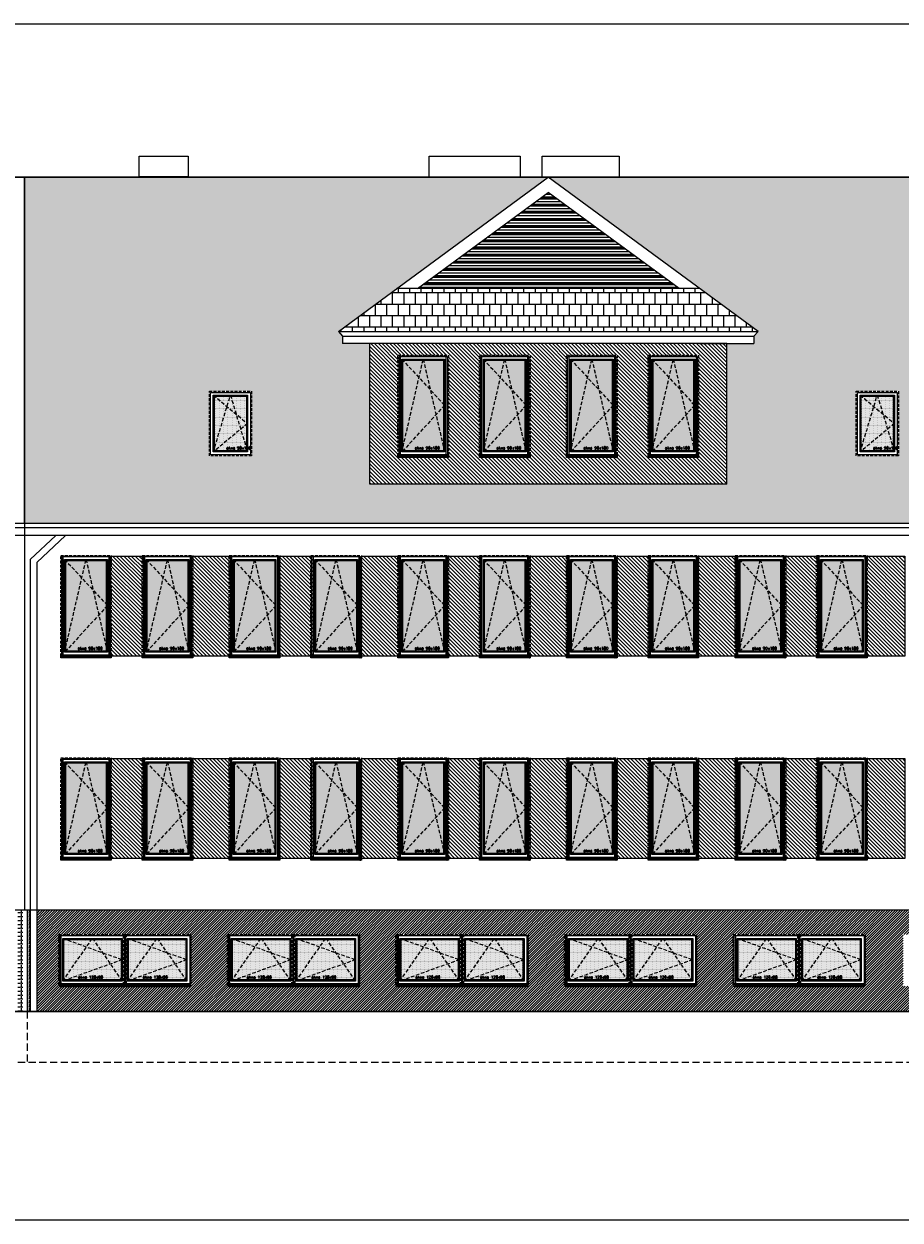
# Model space of a CAD drawing. Header units: millimetres. Extents: x 28291 to 177760, y -399809 to -170937.
# Tile 10 of 256: x 54940 to 56499, y -238865 to -236738. Entities that reach past the tile are written whole.
import ezdxf

# ---------------------------------------------------------------- set-up
doc = ezdxf.new("R2010")
doc.units = ezdxf.units.MM
for name, pattern in [('CACHE', [9.525, 6.35, -3.175]), ('CARKOVANA', [7.5, 5, -2.5]), ('HIDDEN', [9.525, 6.35, -3.175])]:
    doc.linetypes.add(name, pattern=pattern)
doc.layers.get('0').update_dxf_attribs({"lineweight": 0})
for name, color, linetype, lineweight in [('! opisy okien elewacja', 7, 'Continuous', 0), ('!! 0_ Istn-sciany', 3, 'Continuous', 30), ('!! 0_ WIDOK ELEWACJA', 4, 'Continuous', 0), ('!! 0_Istn-cienka', 4, 'Continuous', 9), ('!! 0_Istn-drzwi', 1, 'Continuous', 13), ('!! 1_Hatch dach', 252, 'Continuous', 5), ('!! 2_NOWE OKNA WIDOk - remont', 140, 'Continuous', 5), ('!! 2_posadzki winyle 2', 43, 'Continuous', 9), ('!! 2_TYNK OBRYS', 252, 'Continuous', 13)]:
    doc.layers.add(name, color=color, linetype=linetype, lineweight=lineweight)
for name, color, linetype, lineweight, true_color in [('!! 0_ Istn-okna - wymienione', 9, 'Continuous', 13, 0x808080), ('!! 1_ELEWACJA KOLOR', 7, 'Continuous', 13, 0x6888bb), ('!! 2_ELEWACJA COKÓŁ', 9, 'Continuous', 13, 0x808080)]:
    doc.layers.add(name, color=color, linetype=linetype, lineweight=lineweight, true_color=true_color)
doc.styles.add('TXT', font='simplex.shx')

# ---------------------------------------------------------------- blocks, each defined once
blk = doc.blocks.new('okno 90x180')
at = {"layer": '!! 1_Hatch dach', "true_color": 0x575757}
h = blk.add_hatch(dxfattribs=at)
h.set_pattern_fill('DOTS', color=251)
h.set_pattern_definition([(0, (-9632.3096, -11392.1331), (0.79375, 1.5875), [0, -1.5875])])
h.paths.add_polyline_path([(9, -10), (81, -10), (81, -171), (9, -171)])
at = {"layer": '!! 2_posadzki winyle 2'}
h = blk.add_hatch(dxfattribs=at)
h.set_pattern_fill('ANSI31', color=252, scale=0.2)
h.paths.add_polyline_path([(0, -178), (90, -178), (90, -183), (0, -183)])
at = {"layer": '!! 0_ Istn-okna - wymienione', "linetype": 'CARKOVANA', "lineweight": 5}
blk.add_lwpolyline([(0, -1), (90, -1), (90, -180), (0, -180)], close=True, dxfattribs=at)
at = {"layer": '!! 0_ Istn-okna - wymienione'}
for points in [[(2, -3), (88, -3), (88, -178), (2, -178)], [(7, -8), (83, -8), (83, -173), (7, -173)], [(9, -10), (81, -10), (81, -171), (9, -171)], [(0, -178), (90, -178), (90, -183), (0, -183)]]:
    blk.add_lwpolyline(points, close=True, dxfattribs=at)
at = {"layer": '!! 1_Hatch dach', "color": 251, "linetype": 'CACHE', "true_color": 0x575757}
for points in [[(7, -173), (45, -8), (83, -173)], [(7, -8), (83, -90), (7, -173)]]:
    blk.add_lwpolyline(points, dxfattribs=at)
at = {"insert": (30.1, -163.6), "char_height": 5, "attachment_point": 1, "style": 'TXT'}
blk.add_mtext_dynamic_manual_height_columns('okno 90x180', width=52.63, gutter_width=75, heights=[0], dxfattribs=at)
blk = doc.blocks.new('okno 115x115')
at = {"layer": '!! 1_Hatch dach', "true_color": 0x575757}
h = blk.add_hatch(dxfattribs=at)
h.set_pattern_fill('DOTS', color=251, angle=360)
h.set_pattern_definition([(360, (-21873.4686, 1906.5186), (0.79375, 1.5875), [0, -1.5875])])
h.paths.add_polyline_path([(-12259.7, 13266.7), (-12157.7, 13266.7), (-12157.7, 13194.7), (-12259.7, 13194.7)])
h = blk.add_hatch(dxfattribs=at)
h.set_pattern_fill('ANSI31', color=251, scale=0.2, angle=360)
h.paths.add_polyline_path([(-12264.2, 13187.7), (-12153.2, 13187.7), (-12153.2, 13182.7), (-12264.2, 13182.7)])
at = {"layer": '!! 0_ Istn-okna - wymienione', "linetype": 'CARKOVANA', "lineweight": 5}
blk.add_lwpolyline([(-12268.7, 13275.7), (-12148.7, 13275.7), (-12148.7, 13185.7), (-12268.7, 13185.7)], close=True, dxfattribs=at)
at = {"layer": '!! 0_ Istn-okna - wymienione'}
for points in [[(-12266.7, 13273.7), (-12150.7, 13273.7), (-12150.7, 13187.7), (-12266.7, 13187.7)], [(-12261.7, 13268.7), (-12155.7, 13268.7), (-12155.7, 13192.7), (-12261.7, 13192.7)], [(-12259.7, 13266.7), (-12157.7, 13266.7), (-12157.7, 13194.7), (-12259.7, 13194.7)], [(-12266.7, 13187.7), (-12150.7, 13187.7), (-12150.7, 13182.7), (-12266.7, 13182.7)]]:
    blk.add_lwpolyline(points, close=True, dxfattribs=at)
at = {"layer": '!! 1_Hatch dach', "color": 251, "linetype": 'CACHE', "true_color": 0x575757}
for points in [[(-12261.7, 13192.7), (-12208.7, 13268.7), (-12155.7, 13192.7)], [(-12261.7, 13268.7), (-12155.7, 13230.7), (-12261.7, 13192.7)]]:
    blk.add_lwpolyline(points, dxfattribs=at)
at = {"insert": (-12234.1, 13202.1), "char_height": 5, "attachment_point": 1, "style": 'TXT'}
blk.add_mtext_dynamic_manual_height_columns('okno 120x90', width=52.63, gutter_width=75, heights=[0], dxfattribs=at)
blk = doc.blocks.new('OKNO POŁACIOWE')
at = {"layer": '!! 1_Hatch dach', "true_color": 0x575757}
h = blk.add_hatch(dxfattribs=at)
h.set_pattern_fill('DOTS', color=251)
h.set_pattern_definition([(0, (62967.6391, -229507.4222), (0.79375, 1.5875), [0, -1.5875])])
h.paths.add_polyline_path([(72608.9, -218174.3), (72665.9, -218174.3), (72665.9, -218271.3), (72608.9, -218271.3)])
at = {"layer": '!! 0_ Istn-okna - wymienione', "linetype": 'CARKOVANA', "lineweight": 5}
blk.add_lwpolyline([(72599.9, -218165.3), (72674.9, -218165.3), (72674.9, -218280.3), (72599.9, -218280.3)], close=True, dxfattribs=at)
at = {"layer": '!! 0_ Istn-okna - wymienione'}
for points in [[(72601.9, -218167.3), (72672.9, -218167.3), (72672.9, -218278.3), (72601.9, -218278.3)], [(72606.9, -218172.3), (72667.9, -218172.3), (72667.9, -218273.3), (72606.9, -218273.3)], [(72608.9, -218174.3), (72665.9, -218174.3), (72665.9, -218271.3), (72608.9, -218271.3)]]:
    blk.add_lwpolyline(points, close=True, dxfattribs=at)
at = {"layer": '!! 1_Hatch dach', "color": 251, "linetype": 'CACHE', "true_color": 0x575757}
for points in [[(72606.9, -218273.3), (72637.4, -218172.3), (72667.9, -218273.3)], [(72606.9, -218172.3), (72667.9, -218222.8), (72606.9, -218273.3)]]:
    blk.add_lwpolyline(points, dxfattribs=at)
at = {"insert": (72630, -218263.9), "char_height": 5, "attachment_point": 1, "style": 'TXT'}
blk.add_mtext_dynamic_manual_height_columns('okno 90x180', width=52.63, gutter_width=75, heights=[0], dxfattribs=at)

msp = doc.modelspace()

# ---------------------------------------------------------------- hatches: boundary and pattern name
at = {"layer": '!! 1_ELEWACJA KOLOR', "true_color": 0xa78758}
h = msp.add_hatch(dxfattribs=at)
h.set_pattern_fill('ANSI31', color=45, scale=1.5, angle=-90)
h.paths.add_polyline_path([(56190.56903, -237306.48603), (56142.06903, -237306.48603), (55555.56903, -237306.48603), (55555.56903, -237556.44129), (56190.56903, -237556.44129)])
h.paths.add_polyline_path([(55905.56903, -237509.06821), (55905.56903, -237504.06821), (55905.56903, -237326.06821), (55995.56903, -237326.06821), (55995.56903, -237506.06821), (55995.56903, -237509.06821)], flags=16)
h.paths.add_polyline_path([(55907.56903, -237504.06821), (55907.56903, -237328.06821), (55993.56903, -237328.06821), (55993.56903, -237504.06821), (55991.06903, -237504.06821), (55991.06903, -237508.06821), (55910.06903, -237508.06821), (55910.06903, -237504.06821)], flags=0)
h.paths.add_polyline_path([(55840.56903, -237509.06821), (55750.56903, -237509.06821), (55750.56903, -237504.06821), (55750.56903, -237326.06821), (55840.56903, -237326.06821), (55840.56903, -237506.06821)], flags=16)
h.paths.add_polyline_path([(55838.56903, -237504.06821), (55836.06903, -237504.06821), (55836.06903, -237508.06821), (55755.06903, -237508.06821), (55755.06903, -237504.06821), (55752.56903, -237504.06821), (55752.56903, -237328.06821), (55838.56903, -237328.06821)], flags=0)
h.paths.add_polyline_path([(55912.56903, -237499.06821), (55912.56903, -237333.06821), (55988.56903, -237333.06821), (55988.56903, -237499.06821)], flags=0)
h.paths.add_polyline_path([(55912.56903, -237499.06821), (55914.56903, -237490.33136), (55914.56903, -237335.25242), (55914.40035, -237335.06821), (55950.1112, -237335.06821), (55950.56903, -237333.06821), (55951.02686, -237335.06821), (55986.56903, -237335.06821), (55986.56903, -237413.884), (55988.56903, -237416.06821), (55986.56903, -237418.25242), (55986.56903, -237497.06821), (55914.40035, -237497.06821)], flags=0)
h.paths.add_polyline_path([(55833.56903, -237499.06821), (55757.56903, -237499.06821), (55757.56903, -237333.06821), (55833.56903, -237333.06821)], flags=0)
h.paths.add_polyline_path([(55831.56903, -237497.06821), (55759.40035, -237497.06821), (55757.56903, -237499.06821), (55759.56903, -237490.33136), (55759.56903, -237335.25242), (55759.40035, -237335.06821), (55795.1112, -237335.06821), (55795.56903, -237333.06821), (55796.02686, -237335.06821), (55831.56903, -237335.06821), (55831.56903, -237413.884), (55833.56903, -237416.06821), (55831.56903, -237418.25242)], flags=0)
h.paths.add_polyline_path([(56050.56903, -237509.06821), (56050.56903, -237504.06821), (56050.56903, -237326.06821), (56140.56903, -237326.06821), (56140.56903, -237506.06821), (56140.56903, -237509.06821)], flags=16)
h.paths.add_polyline_path([(56052.56903, -237504.06821), (56052.56903, -237328.06821), (56138.56903, -237328.06821), (56138.56903, -237504.06821), (56136.06903, -237504.06821), (56136.06903, -237508.06821), (56055.06903, -237508.06821), (56055.06903, -237504.06821)], flags=0)
h.paths.add_polyline_path([(55695.56903, -237509.06821), (55605.56903, -237509.06821), (55605.56903, -237504.06821), (55605.56903, -237326.06821), (55695.56903, -237326.06821), (55695.56903, -237506.06821)], flags=16)
h.paths.add_polyline_path([(55693.56903, -237504.06821), (55691.06903, -237504.06821), (55691.06903, -237508.06821), (55610.06903, -237508.06821), (55610.06903, -237504.06821), (55607.56903, -237504.06821), (55607.56903, -237328.06821), (55693.56903, -237328.06821)], flags=0)
h.paths.add_polyline_path([(56057.56903, -237499.06821), (56057.56903, -237333.06821), (56133.56903, -237333.06821), (56133.56903, -237499.06821)], flags=0)
h.paths.add_polyline_path([(56057.56903, -237499.06821), (56059.56903, -237490.33136), (56059.56903, -237335.25242), (56059.40035, -237335.06821), (56095.1112, -237335.06821), (56095.56903, -237333.06821), (56096.02686, -237335.06821), (56131.56903, -237335.06821), (56131.56903, -237413.884), (56133.56903, -237416.06821), (56131.56903, -237418.25242), (56131.56903, -237497.06821), (56059.40035, -237497.06821)], flags=0)
h.paths.add_polyline_path([(55688.56903, -237499.06821), (55612.56903, -237499.06821), (55612.56903, -237333.06821), (55688.56903, -237333.06821)], flags=0)
h.paths.add_polyline_path([(55686.56903, -237497.06821), (55614.40035, -237497.06821), (55612.56903, -237499.06821), (55614.56903, -237490.33136), (55614.56903, -237335.25242), (55614.40035, -237335.06821), (55650.1112, -237335.06821), (55650.56903, -237333.06821), (55651.02686, -237335.06821), (55686.56903, -237335.06821), (55686.56903, -237413.884), (55688.56903, -237416.06821), (55686.56903, -237418.25242)], flags=0)
h.paths.add_polyline_path([(55634.39678, -237495.90858), (55684.51583, -237495.90858), (55684.51583, -237488.40858), (55634.39678, -237488.40858)], flags=8)
h.paths.add_polyline_path([(55779.39678, -237495.90858), (55829.51583, -237495.90858), (55829.51583, -237488.40858), (55779.39678, -237488.40858)], flags=8)
h.paths.add_polyline_path([(55934.39678, -237495.90858), (55984.51583, -237495.90858), (55984.51583, -237488.40858), (55934.39678, -237488.40858)], flags=8)
h.paths.add_polyline_path([(56079.39678, -237495.90858), (56129.51583, -237495.90858), (56129.51583, -237488.40858), (56079.39678, -237488.40858)], flags=8)
h = msp.add_hatch(dxfattribs=at)
h.set_pattern_fill('ANSI31', color=45, scale=1.5, angle=-90)
h.set_pattern_definition([(315, (3724.515, -90), (3.36759605, 3.36759605), [])])
h.paths.add_polyline_path([(55093.56903, -237684.26576), (55152.56903, -237684.26576), (55152.56903, -237862.26576), (55093.56903, -237862.26576)])
h = msp.add_hatch(dxfattribs=at)
h.set_pattern_fill('ANSI31', color=45, scale=1.5, angle=-90)
h.set_pattern_definition([(315, (3869.515, -90), (3.36759605, 3.36759605), [])])
h.paths.add_polyline_path([(55238.56903, -237684.26576), (55307.56903, -237684.26576), (55307.56903, -237862.26576), (55238.56903, -237862.26576)])
h = msp.add_hatch(dxfattribs=at)
h.set_pattern_fill('ANSI31', color=45, scale=1.5, angle=-90)
h.set_pattern_definition([(315, (4026.515, -90), (3.36759605, 3.36759605), [])])
h.paths.add_polyline_path([(55395.56903, -237684.26576), (55454.56903, -237684.26576), (55454.56903, -237862.26576), (55395.56903, -237862.26576)])
h = msp.add_hatch(dxfattribs=at)
h.set_pattern_fill('ANSI31', color=45, scale=1.5, angle=-90)
h.set_pattern_definition([(315, (4171.515, -90), (3.36759605, 3.36759605), [])])
h.paths.add_polyline_path([(55540.56903, -237684.26576), (55609.56903, -237684.26576), (55609.56903, -237862.26576), (55540.56903, -237862.26576)])
h = msp.add_hatch(dxfattribs=at)
h.set_pattern_fill('ANSI31', color=45, scale=1.5, angle=-90)
h.set_pattern_definition([(315, (4324.515, -90), (3.36759605, 3.36759605), [])])
h.paths.add_polyline_path([(55693.56903, -237684.26576), (55752.56903, -237684.26576), (55752.56903, -237862.26576), (55693.56903, -237862.26576)])
h = msp.add_hatch(dxfattribs=at)
h.set_pattern_fill('ANSI31', color=45, scale=1.5, angle=-90)
h.set_pattern_definition([(315, (4469.515, -90), (3.36759605, 3.36759605), [])])
h.paths.add_polyline_path([(55838.56903, -237684.26576), (55907.56903, -237684.26576), (55907.56903, -237862.26576), (55838.56903, -237862.26576)])
h = msp.add_hatch(dxfattribs=at)
h.set_pattern_fill('ANSI31', color=45, scale=1.5, angle=-90)
h.set_pattern_definition([(315, (4626.515, -90), (3.36759605, 3.36759605), [])])
h.paths.add_polyline_path([(55995.56903, -237684.26576), (56054.56903, -237684.26576), (56054.56903, -237862.26576), (55995.56903, -237862.26576)])
h = msp.add_hatch(dxfattribs=at)
h.set_pattern_fill('ANSI31', color=45, scale=1.5, angle=-90)
h.set_pattern_definition([(315, (4771.515, -90), (3.36759605, 3.36759605), [])])
h.paths.add_polyline_path([(56140.56903, -237684.26576), (56209.56903, -237684.26576), (56209.56903, -237862.26576), (56140.56903, -237862.26576)])
h = msp.add_hatch(dxfattribs=at)
h.set_pattern_fill('ANSI31', color=45, scale=1.5, angle=-90)
h.set_pattern_definition([(315, (4924.515, -90), (3.36759605, 3.36759605), [])])
h.paths.add_polyline_path([(56293.56903, -237684.26576), (56352.56903, -237684.26576), (56352.56903, -237862.26576), (56293.56903, -237862.26576)])
h = msp.add_hatch(dxfattribs=at)
h.set_pattern_fill('ANSI31', color=45, scale=1.5, angle=-90)
h.set_pattern_definition([(315, (5069.515, -90), (3.36759605, 3.36759605), [])])
h.paths.add_polyline_path([(56438.56903, -237684.26576), (56507.56903, -237684.26576), (56507.56903, -237862.26576), (56438.56903, -237862.26576)])
h = msp.add_hatch(dxfattribs=at)
h.set_pattern_fill('ANSI31', color=45, scale=1.5, angle=-90)
h.set_pattern_definition([(315, (3724.515, -450), (3.36759605, 3.36759605), [])])
h.paths.add_polyline_path([(55093.56903, -238044.26576), (55152.56903, -238044.26576), (55152.56903, -238222.26576), (55093.56903, -238222.26576)])
h = msp.add_hatch(dxfattribs=at)
h.set_pattern_fill('ANSI31', color=45, scale=1.5, angle=-90)
h.set_pattern_definition([(315, (3869.515, -450), (3.36759605, 3.36759605), [])])
h.paths.add_polyline_path([(55238.56903, -238044.26576), (55307.56903, -238044.26576), (55307.56903, -238222.26576), (55238.56903, -238222.26576)])
h = msp.add_hatch(dxfattribs=at)
h.set_pattern_fill('ANSI31', color=45, scale=1.5, angle=-90)
h.set_pattern_definition([(315, (4026.515, -450), (3.36759605, 3.36759605), [])])
h.paths.add_polyline_path([(55395.56903, -238044.26576), (55454.56903, -238044.26576), (55454.56903, -238222.26576), (55395.56903, -238222.26576)])
h = msp.add_hatch(dxfattribs=at)
h.set_pattern_fill('ANSI31', color=45, scale=1.5, angle=-90)
h.set_pattern_definition([(315, (4171.515, -450), (3.36759605, 3.36759605), [])])
h.paths.add_polyline_path([(55540.56903, -238044.26576), (55609.56903, -238044.26576), (55609.56903, -238222.26576), (55540.56903, -238222.26576)])
h = msp.add_hatch(dxfattribs=at)
h.set_pattern_fill('ANSI31', color=45, scale=1.5, angle=-90)
h.set_pattern_definition([(315, (4324.515, -450), (3.36759605, 3.36759605), [])])
h.paths.add_polyline_path([(55693.56903, -238044.26576), (55752.56903, -238044.26576), (55752.56903, -238222.26576), (55693.56903, -238222.26576)])
h = msp.add_hatch(dxfattribs=at)
h.set_pattern_fill('ANSI31', color=45, scale=1.5, angle=-90)
h.set_pattern_definition([(315, (4469.515, -450), (3.36759605, 3.36759605), [])])
h.paths.add_polyline_path([(55838.56903, -238044.26576), (55907.56903, -238044.26576), (55907.56903, -238222.26576), (55838.56903, -238222.26576)])
h = msp.add_hatch(dxfattribs=at)
h.set_pattern_fill('ANSI31', color=45, scale=1.5, angle=-90)
h.set_pattern_definition([(315, (4626.515, -450), (3.36759605, 3.36759605), [])])
h.paths.add_polyline_path([(55995.56903, -238044.26576), (56054.56903, -238044.26576), (56054.56903, -238222.26576), (55995.56903, -238222.26576)])
h = msp.add_hatch(dxfattribs=at)
h.set_pattern_fill('ANSI31', color=45, scale=1.5, angle=-90)
h.set_pattern_definition([(315, (4771.515, -450), (3.36759605, 3.36759605), [])])
h.paths.add_polyline_path([(56140.56903, -238044.26576), (56209.56903, -238044.26576), (56209.56903, -238222.26576), (56140.56903, -238222.26576)])
h = msp.add_hatch(dxfattribs=at)
h.set_pattern_fill('ANSI31', color=45, scale=1.5, angle=-90)
h.set_pattern_definition([(315, (4924.515, -450), (3.36759605, 3.36759605), [])])
h.paths.add_polyline_path([(56293.56903, -238044.26576), (56352.56903, -238044.26576), (56352.56903, -238222.26576), (56293.56903, -238222.26576)])
h = msp.add_hatch(dxfattribs=at)
h.set_pattern_fill('ANSI31', color=45, scale=1.5, angle=-90)
h.set_pattern_definition([(315, (5069.515, -450), (3.36759605, 3.36759605), [])])
h.paths.add_polyline_path([(56438.56903, -238044.26576), (56507.56903, -238044.26576), (56507.56903, -238222.26576), (56438.56903, -238222.26576)])
at = {"layer": '!! 1_Hatch dach', "true_color": 0x990000}
h = msp.add_hatch(dxfattribs=at)
h.set_pattern_fill('AR-B88', color=14, scale=0.1, angle=180)
h.paths.add_polyline_path([(58873.06903, -237010.26576), (55873.06903, -237010.26576), (56246.33593, -237284.71534), (56239.06903, -237292.97319), (56239.06903, -237306.48603), (56227.17773, -237306.48603), (56190.56903, -237306.48603), (56190.56903, -237556.44129), (55555.56903, -237556.44129), (55555.56903, -237306.48603), (55507.06903, -237306.48603), (55507.06903, -237292.97319), (55499.80212, -237284.71534), (55873.06903, -237010.26576), (54941.06903, -237010.26576), (54941.06903, -237626.08383), (56910.29832, -237626.08383), (57374.31903, -237217.7456), (57838.33974, -237626.08383), (59895.06903, -237626.08383), (59895.06903, -237010.26576), (58873.06903, -237010.26576), (59246.33593, -237284.71534), (59239.06903, -237292.97319), (59239.06903, -237306.48603), (59227.17773, -237306.48603), (59190.56903, -237306.48603), (59190.56903, -237556.44129), (58555.56903, -237556.44129), (58555.56903, -237306.48603), (58507.06903, -237306.48603), (58507.06903, -237292.97319), (58499.80212, -237284.71534)])
h.paths.add_polyline_path([(56496.06903, -237391.06821), (56496.06903, -237506.06821), (56421.06903, -237506.06821), (56421.06903, -237391.06821)], flags=16)
h.paths.add_polyline_path([(56489.06903, -237398.06821), (56489.06903, -237499.06821), (56428.06903, -237499.06821), (56428.06903, -237398.06821)], flags=0)
h.paths.add_polyline_path([(56487.06903, -237400.06821), (56487.06903, -237446.91247), (56489.06903, -237448.56821), (56487.06903, -237450.22394), (56487.06903, -237492.44526), (56488.46507, -237497.06821), (56430.48487, -237497.06821), (56428.06903, -237499.06821), (56430.06903, -237492.44526), (56430.06903, -237399.72394), (56430.48487, -237400.06821), (56457.96507, -237400.06821), (56458.56903, -237398.06821), (56459.17299, -237400.06821)], flags=0)
h.paths.add_polyline_path([(59495.06903, -237391.06821), (59570.06903, -237391.06821), (59570.06903, -237506.06821), (59495.06903, -237506.06821)], flags=16)
h.paths.add_polyline_path([(59502.06903, -237398.06821), (59563.06903, -237398.06821), (59563.06903, -237499.06821), (59502.06903, -237499.06821)], flags=0)
h.paths.add_polyline_path([(59504.06903, -237399.72394), (59504.48487, -237400.06821), (59531.96507, -237400.06821), (59532.56903, -237398.06821), (59533.17299, -237400.06821), (59561.06903, -237400.06821), (59561.06903, -237446.91247), (59563.06903, -237448.56821), (59561.06903, -237450.22394), (59561.06903, -237492.44526), (59562.46507, -237497.06821), (59504.48487, -237497.06821), (59502.06903, -237499.06821), (59504.06903, -237492.44526)], flags=0)
h.paths.add_polyline_path([(55345.06903, -237391.06821), (55345.06903, -237506.06821), (55270.06903, -237506.06821), (55270.06903, -237391.06821)], flags=16)
h.paths.add_polyline_path([(55338.06903, -237398.06821), (55338.06903, -237499.06821), (55277.06903, -237499.06821), (55277.06903, -237398.06821)], flags=0)
h.paths.add_polyline_path([(55336.06903, -237400.06821), (55336.06903, -237446.91247), (55338.06903, -237448.56821), (55336.06903, -237450.22394), (55336.06903, -237492.44526), (55337.46507, -237497.06821), (55279.48487, -237497.06821), (55277.06903, -237499.06821), (55279.06903, -237492.44526), (55279.06903, -237399.72394), (55279.48487, -237400.06821), (55306.96507, -237400.06821), (55307.56903, -237398.06821), (55308.17299, -237400.06821)], flags=0)
h.paths.add_polyline_path([(55298.89678, -237495.90858), (55349.01583, -237495.90858), (55349.01583, -237488.40858), (55298.89678, -237488.40858)], flags=24)
h.paths.add_polyline_path([(56449.89678, -237495.90858), (56500.01583, -237495.90858), (56500.01583, -237488.40858), (56449.89678, -237488.40858)], flags=24)
h.paths.add_polyline_path([(59523.89678, -237495.90858), (59574.01583, -237495.90858), (59574.01583, -237488.40858), (59523.89678, -237488.40858)], flags=24)
h = msp.add_hatch(dxfattribs=at)
h.set_pattern_fill('AR-B88', color=14, scale=0.1, angle=180)
h.paths.add_polyline_path([(56142.56989, -237208.41994), (55603.56816, -237208.41994), (55499.80212, -237284.71534), (56246.33593, -237284.71534)])
at = {"layer": '!! 2_ELEWACJA COKÓŁ', "true_color": 0x2b2b2c}
h = msp.add_hatch(dxfattribs=at)
h.set_pattern_fill('ANSI31', color=250)
h.set_pattern_definition([(45, (-4038.4983, -36130.5186), (-2.24506403, 2.24506403), [])])
h.paths.add_polyline_path([(56742.06903, -238314.26576), (54963.06903, -238314.26576), (54963.06903, -238494.26576), (56742.06903, -238494.26576), (56742.06903, -238489.26576), (56731.06903, -238489.26576), (56731.06903, -238449.26576), (56504.57562, -238449.26576), (56504.57562, -238357.26576), (56619.57562, -238357.26576), (56731.06903, -238357.26576), (56731.06903, -238349.26576), (56716.92188, -238349.26576), (56716.92188, -238345.35054), (56742.06903, -238345.35054)])
h.paths.add_polyline_path([(55719.57562, -238357.26576), (55836.57562, -238357.26576), (55836.57562, -238449.26576), (55604.57562, -238449.26576), (55604.57562, -238357.26576)], flags=16)
h.paths.add_polyline_path([(55717.57562, -238359.26576), (55717.57562, -238445.26576), (55606.57562, -238445.26576), (55606.57562, -238359.26576)], flags=0)
h.paths.add_polyline_path([(55712.57562, -238364.26576), (55712.57562, -238440.26576), (55611.57562, -238440.26576), (55611.57562, -238364.26576)], flags=0)
h.paths.add_polyline_path([(55662.07562, -238364.26576), (55663.40457, -238366.26576), (55710.57562, -238366.26576), (55710.57562, -238401.51328), (55712.57562, -238402.26576), (55710.57562, -238403.01823), (55710.57562, -238437.25586), (55711.24668, -238438.26576), (55616.89141, -238438.26576), (55611.57562, -238440.26576), (55613.57562, -238437.25586), (55613.57562, -238365.01823), (55616.89141, -238366.26576), (55660.74668, -238366.26576)], flags=0)
h.paths.add_polyline_path([(55721.57562, -238359.26576), (55832.57562, -238359.26576), (55832.57562, -238445.26576), (55721.57562, -238445.26576)], flags=0)
h.paths.add_polyline_path([(55726.57562, -238364.26576), (55827.57562, -238364.26576), (55827.57562, -238440.26576), (55726.57562, -238440.26576)], flags=0)
h.paths.add_polyline_path([(55731.89141, -238366.26576), (55775.74668, -238366.26576), (55777.07562, -238364.26576), (55778.40457, -238366.26576), (55825.57562, -238366.26576), (55825.57562, -238401.51328), (55827.57562, -238402.26576), (55825.57562, -238403.01823), (55825.57562, -238437.25586), (55826.24668, -238438.26576), (55731.89141, -238438.26576), (55726.57562, -238440.26576), (55728.57562, -238437.25586), (55728.57562, -238365.01823)], flags=0)
h.paths.add_polyline_path([(55536.57562, -238449.26576), (55304.57562, -238449.26576), (55304.57562, -238357.26576), (55419.57562, -238357.26576), (55536.57562, -238357.26576)], flags=16)
h.paths.add_polyline_path([(55532.57562, -238359.26576), (55532.57562, -238445.26576), (55421.57562, -238445.26576), (55421.57562, -238359.26576)], flags=0)
h.paths.add_polyline_path([(55527.57562, -238364.26576), (55527.57562, -238440.26576), (55426.57562, -238440.26576), (55426.57562, -238364.26576)], flags=0)
h.paths.add_polyline_path([(55525.57562, -238366.26576), (55525.57562, -238401.51328), (55527.57562, -238402.26576), (55525.57562, -238403.01823), (55525.57562, -238437.25586), (55526.24668, -238438.26576), (55431.89141, -238438.26576), (55426.57562, -238440.26576), (55428.57562, -238437.25586), (55428.57562, -238365.01823), (55431.89141, -238366.26576), (55475.74668, -238366.26576), (55477.07562, -238364.26576), (55478.40457, -238366.26576)], flags=0)
h.paths.add_polyline_path([(55417.57562, -238359.26576), (55417.57562, -238445.26576), (55306.57562, -238445.26576), (55306.57562, -238359.26576)], flags=0)
h.paths.add_polyline_path([(55412.57562, -238364.26576), (55412.57562, -238440.26576), (55311.57562, -238440.26576), (55311.57562, -238364.26576)], flags=0)
h.paths.add_polyline_path([(55904.57562, -238357.26576), (56019.57562, -238357.26576), (56136.57562, -238357.26576), (56136.57562, -238449.26576), (55904.57562, -238449.26576)], flags=16)
h.paths.add_polyline_path([(55410.57562, -238366.26576), (55410.57562, -238401.51328), (55412.57562, -238402.26576), (55410.57562, -238403.01823), (55410.57562, -238437.25586), (55411.24668, -238438.26576), (55316.89141, -238438.26576), (55311.57562, -238440.26576), (55313.57562, -238437.25586), (55313.57562, -238365.01823), (55316.89141, -238366.26576), (55360.74668, -238366.26576), (55362.07562, -238364.26576), (55363.40457, -238366.26576)], flags=0)
h.paths.add_polyline_path([(55906.57562, -238359.26576), (56017.57562, -238359.26576), (56017.57562, -238445.26576), (55906.57562, -238445.26576)], flags=0)
h.paths.add_polyline_path([(55911.57562, -238364.26576), (56012.57562, -238364.26576), (56012.57562, -238440.26576), (55911.57562, -238440.26576)], flags=0)
h.paths.add_polyline_path([(55913.57562, -238365.01823), (55916.89141, -238366.26576), (55960.74668, -238366.26576), (55962.07562, -238364.26576), (55963.40457, -238366.26576), (56010.57562, -238366.26576), (56010.57562, -238401.51328), (56012.57562, -238402.26576), (56010.57562, -238403.01823), (56010.57562, -238437.25586), (56011.24668, -238438.26576), (55916.89141, -238438.26576), (55911.57562, -238440.26576), (55913.57562, -238437.25586)], flags=0)
h.paths.add_polyline_path([(56021.57562, -238359.26576), (56132.57562, -238359.26576), (56132.57562, -238445.26576), (56021.57562, -238445.26576)], flags=0)
h.paths.add_polyline_path([(56026.57562, -238364.26576), (56127.57562, -238364.26576), (56127.57562, -238440.26576), (56026.57562, -238440.26576)], flags=0)
h.paths.add_polyline_path([(56028.57562, -238365.01823), (56031.89141, -238366.26576), (56075.74668, -238366.26576), (56077.07562, -238364.26576), (56078.40457, -238366.26576), (56125.57562, -238366.26576), (56125.57562, -238401.51328), (56127.57562, -238402.26576), (56125.57562, -238403.01823), (56125.57562, -238437.25586), (56126.24668, -238438.26576), (56031.89141, -238438.26576), (56026.57562, -238440.26576), (56028.57562, -238437.25586)], flags=0)
h.paths.add_polyline_path([(55236.57562, -238449.26576), (55004.57562, -238449.26576), (55004.57562, -238357.26576), (55119.57562, -238357.26576), (55236.57562, -238357.26576)], flags=16)
h.paths.add_polyline_path([(55232.57562, -238359.26576), (55232.57562, -238445.26576), (55121.57562, -238445.26576), (55121.57562, -238359.26576)], flags=0)
h.paths.add_polyline_path([(55227.57562, -238364.26576), (55227.57562, -238440.26576), (55126.57562, -238440.26576), (55126.57562, -238364.26576)], flags=0)
h.paths.add_polyline_path([(55225.57562, -238366.26576), (55225.57562, -238401.51328), (55227.57562, -238402.26576), (55225.57562, -238403.01823), (55225.57562, -238437.25586), (55226.24668, -238438.26576), (55131.89141, -238438.26576), (55126.57562, -238440.26576), (55128.57562, -238437.25586), (55128.57562, -238365.01823), (55131.89141, -238366.26576), (55175.74668, -238366.26576), (55177.07562, -238364.26576), (55178.40457, -238366.26576)], flags=0)
h.paths.add_polyline_path([(55117.57562, -238359.26576), (55117.57562, -238445.26576), (55006.57562, -238445.26576), (55006.57562, -238359.26576)], flags=0)
h.paths.add_polyline_path([(55112.57562, -238364.26576), (55112.57562, -238440.26576), (55011.57562, -238440.26576), (55011.57562, -238364.26576)], flags=0)
h.paths.add_polyline_path([(56204.57562, -238357.26576), (56319.57562, -238357.26576), (56436.57562, -238357.26576), (56436.57562, -238449.26576), (56204.57562, -238449.26576)], flags=16)
h.paths.add_polyline_path([(55110.57562, -238366.26576), (55110.57562, -238401.51328), (55112.57562, -238402.26576), (55110.57562, -238403.01823), (55110.57562, -238437.25586), (55111.24668, -238438.26576), (55016.89141, -238438.26576), (55011.57562, -238440.26576), (55013.57562, -238437.25586), (55013.57562, -238365.01823), (55016.89141, -238366.26576), (55060.74668, -238366.26576), (55062.07562, -238364.26576), (55063.40457, -238366.26576)], flags=0)
h.paths.add_polyline_path([(56206.57562, -238359.26576), (56317.57562, -238359.26576), (56317.57562, -238445.26576), (56206.57562, -238445.26576)], flags=0)
h.paths.add_polyline_path([(56211.57562, -238364.26576), (56312.57562, -238364.26576), (56312.57562, -238440.26576), (56211.57562, -238440.26576)], flags=0)
h.paths.add_polyline_path([(56213.57562, -238365.01823), (56216.89141, -238366.26576), (56260.74668, -238366.26576), (56262.07562, -238364.26576), (56263.40457, -238366.26576), (56310.57562, -238366.26576), (56310.57562, -238401.51328), (56312.57562, -238402.26576), (56310.57562, -238403.01823), (56310.57562, -238437.25586), (56311.24668, -238438.26576), (56216.89141, -238438.26576), (56211.57562, -238440.26576), (56213.57562, -238437.25586)], flags=0)
h.paths.add_polyline_path([(56321.57562, -238359.26576), (56432.57562, -238359.26576), (56432.57562, -238445.26576), (56321.57562, -238445.26576)], flags=0)
h.paths.add_polyline_path([(56326.57562, -238364.26576), (56427.57562, -238364.26576), (56427.57562, -238440.26576), (56326.57562, -238440.26576)], flags=0)
h.paths.add_polyline_path([(56328.57562, -238365.01823), (56331.89141, -238366.26576), (56375.74668, -238366.26576), (56377.07562, -238364.26576), (56378.40457, -238366.26576), (56425.57562, -238366.26576), (56425.57562, -238401.51328), (56427.57562, -238402.26576), (56425.57562, -238403.01823), (56425.57562, -238437.25586), (56426.24668, -238438.26576), (56331.89141, -238438.26576), (56326.57562, -238440.26576), (56328.57562, -238437.25586)], flags=0)
h.paths.add_polyline_path([(56350.40337, -238437.10613), (56399.57004, -238437.10613), (56399.57004, -238429.60613), (56350.40337, -238429.60613)], flags=8)
h.paths.add_polyline_path([(56235.40337, -238437.10613), (56284.57004, -238437.10613), (56284.57004, -238429.60613), (56235.40337, -238429.60613)], flags=8)
h.paths.add_polyline_path([(56050.40337, -238437.10613), (56099.57004, -238437.10613), (56099.57004, -238429.60613), (56050.40337, -238429.60613)], flags=8)
h.paths.add_polyline_path([(55935.40337, -238437.10613), (55984.57004, -238437.10613), (55984.57004, -238429.60613), (55935.40337, -238429.60613)], flags=8)
h.paths.add_polyline_path([(55750.40337, -238437.10613), (55799.57004, -238437.10613), (55799.57004, -238429.60613), (55750.40337, -238429.60613)], flags=8)
h.paths.add_polyline_path([(55635.40337, -238437.10613), (55684.57004, -238437.10613), (55684.57004, -238429.60613), (55635.40337, -238429.60613)], flags=8)
h.paths.add_polyline_path([(55450.40337, -238437.10613), (55499.57004, -238437.10613), (55499.57004, -238429.60613), (55450.40337, -238429.60613)], flags=8)
h.paths.add_polyline_path([(55335.40337, -238437.10613), (55384.57004, -238437.10613), (55384.57004, -238429.60613), (55335.40337, -238429.60613)], flags=8)
h.paths.add_polyline_path([(55150.40337, -238437.10613), (55199.57004, -238437.10613), (55199.57004, -238429.60613), (55150.40337, -238429.60613)], flags=8)
h.paths.add_polyline_path([(55035.40337, -238437.10613), (55084.57004, -238437.10613), (55084.57004, -238429.60613), (55035.40337, -238429.60613)], flags=8)
at = {"layer": '!! 2_posadzki winyle 2'}
h = msp.add_hatch(dxfattribs=at)
h.set_pattern_fill('PLASTI', color=256, scale=2, angle=180)
h.paths.add_polyline_path([(55873.06903, -237037.37954), (55640.44444, -237208.41994), (56105.69362, -237208.41994)])
h = msp.add_hatch(dxfattribs=at)
h.set_pattern_fill('ANGLE', color=256)
h.set_pattern_definition([(0, (-4038.498, -36130.5186), (0, 6.985), [5.08, -1.905]), (90, (-4038.498, -36130.5186), (-6.985, 4e-16), [5.08, -1.905])])
h.paths.add_polyline_path([(54951.06903, -238314.26576), (54946.06903, -238314.26576), (54946.06903, -238494.26576), (54951.06903, -238494.26576)])
h.paths.add_polyline_path([(54938.06903, -238314.26576), (54929.06903, -238314.26576), (54929.06903, -238494.26576), (54938.06903, -238494.26576)])

# ---------------------------------------------------------------- linework, layer by layer
at = {"layer": '! opisy okien elewacja'}
msp.add_lwpolyline([(53420.42771, -236737.82104), (60543.65378, -236737.82104), (60543.65378, -238865.24478), (53420.42771, -238865.24478)], close=True, dxfattribs=at)
at = {"layer": '!! 0_ Istn-sciany'}
msp.add_lwpolyline([(56742.06903, -238494.26576), (53667.06903, -238494.26576)], dxfattribs=at)
at = {"layer": '!! 0_ WIDOK ELEWACJA'}
for p, q in [((54941.06903, -237010.26576), (54941.06903, -238314.26576)), ((54951.06903, -237690.49077), (54951.06903, -238494.26576)), ((54963.06903, -237695.70429), (54963.06903, -238494.26576))]:
    msp.add_line(p, q, dxfattribs=at)
for points in [[(55145.06903, -236972.76576), (55232.06903, -236972.76576), (55232.06903, -237009.76576), (55145.06903, -237009.76576)], [(55661.06903, -236973.26576), (55823.06903, -236973.26576), (55823.06903, -237010.26576), (55661.06903, -237010.26576)], [(55862.06903, -236973.26576), (55999.06903, -236973.26576), (55999.06903, -237010.26576), (55862.06903, -237010.26576)], [(54941.06903, -237626.08383), (54941.06903, -237010.26576), (59895.06903, -237010.26576), (59895.06903, -237626.08383), (57838.33974, -237626.08383), (57374.31903, -237217.7456), (56910.29832, -237626.08383)], [(55610.06903, -237328.06821), (55691.06903, -237328.06821), (55691.06903, -237508.06821), (55610.06903, -237508.06821)], [(55755.06903, -237328.06821), (55836.06903, -237328.06821), (55836.06903, -237508.06821), (55755.06903, -237508.06821)], [(55910.06903, -237328.06821), (55991.06903, -237328.06821), (55991.06903, -237508.06821), (55910.06903, -237508.06821)], [(56055.06903, -237328.06821), (56136.06903, -237328.06821), (56136.06903, -237508.06821), (56055.06903, -237508.06821)], [(55010.06903, -237684.26576), (55091.06903, -237684.26576), (55091.06903, -237864.26576), (55010.06903, -237864.26576)], [(55155.06903, -237684.26576), (55236.06903, -237684.26576), (55236.06903, -237864.26576), (55155.06903, -237864.26576)], [(55310.06903, -237684.26576), (55391.06903, -237684.26576), (55391.06903, -237864.26576), (55310.06903, -237864.26576)], [(55455.06903, -237684.26576), (55536.06903, -237684.26576), (55536.06903, -237864.26576), (55455.06903, -237864.26576)], [(55610.06903, -237684.26576), (55691.06903, -237684.26576), (55691.06903, -237864.26576), (55610.06903, -237864.26576)], [(55755.06903, -237684.26576), (55836.06903, -237684.26576), (55836.06903, -237864.26576), (55755.06903, -237864.26576)], [(55910.06903, -237684.26576), (55991.06903, -237684.26576), (55991.06903, -237864.26576), (55910.06903, -237864.26576)], [(56055.06903, -237684.26576), (56136.06903, -237684.26576), (56136.06903, -237864.26576), (56055.06903, -237864.26576)], [(56210.06903, -237684.26576), (56291.06903, -237684.26576), (56291.06903, -237864.26576), (56210.06903, -237864.26576)], [(56355.06903, -237684.26576), (56436.06903, -237684.26576), (56436.06903, -237864.26576), (56355.06903, -237864.26576)], [(55010.06903, -238044.26576), (55091.06903, -238044.26576), (55091.06903, -238224.26576), (55010.06903, -238224.26576)], [(55155.06903, -238044.26576), (55236.06903, -238044.26576), (55236.06903, -238224.26576), (55155.06903, -238224.26576)], [(55310.06903, -238044.26576), (55391.06903, -238044.26576), (55391.06903, -238224.26576), (55310.06903, -238224.26576)], [(55455.06903, -238044.26576), (55536.06903, -238044.26576), (55536.06903, -238224.26576), (55455.06903, -238224.26576)], [(55610.06903, -238044.26576), (55691.06903, -238044.26576), (55691.06903, -238224.26576), (55610.06903, -238224.26576)], [(55755.06903, -238044.26576), (55836.06903, -238044.26576), (55836.06903, -238224.26576), (55755.06903, -238224.26576)], [(55910.06903, -238044.26576), (55991.06903, -238044.26576), (55991.06903, -238224.26576), (55910.06903, -238224.26576)], [(56055.06903, -238044.26576), (56136.06903, -238044.26576), (56136.06903, -238224.26576), (56055.06903, -238224.26576)], [(56210.06903, -238044.26576), (56291.06903, -238044.26576), (56291.06903, -238224.26576), (56210.06903, -238224.26576)], [(56355.06903, -238044.26576), (56436.06903, -238044.26576), (56436.06903, -238224.26576), (56355.06903, -238224.26576)], [(55236.57562, -238359.26576), (55236.57562, -238449.26576), (55006.57562, -238449.26576), (55006.57562, -238359.26576)], [(55536.57562, -238359.26576), (55536.57562, -238449.26576), (55306.57562, -238449.26576), (55306.57562, -238359.26576)], [(55836.57562, -238359.26576), (55836.57562, -238449.26576), (55606.57562, -238449.26576), (55606.57562, -238359.26576)], [(56136.57562, -238359.26576), (56136.57562, -238449.26576), (55906.57562, -238449.26576), (55906.57562, -238359.26576)], [(56436.57562, -238359.26576), (56436.57562, -238449.26576), (56206.57562, -238449.26576), (56206.57562, -238359.26576)]]:
    msp.add_lwpolyline(points, close=True, dxfattribs=at)
for points in [[(59895.06903, -237010.26576), (53582.06903, -237010.26576)], [(55499.80212, -237284.71534), (55873.06903, -237010.26576)], [(56246.33593, -237284.71534), (55873.06903, -237010.26576)], [(55640.44444, -237208.41994), (55873.06903, -237037.37954)], [(56105.69362, -237208.41994), (55873.06903, -237037.37954)], [(56142.56989, -237208.41994), (55603.56816, -237208.41994)], [(55499.80212, -237284.71534), (55507.06903, -237292.97319)], [(55499.80212, -237284.71534), (55507.06903, -237292.97319)], [(55499.80212, -237284.71534), (56246.33593, -237284.71534)], [(56246.33593, -237284.71534), (56239.06903, -237292.97319)], [(56246.33593, -237284.71534), (56239.06903, -237292.97319)], [(55507.06903, -237292.97319), (55507.06903, -237306.48603)], [(55507.06903, -237292.97319), (55507.06903, -237306.48603)], [(55507.06903, -237292.97319), (56239.06903, -237292.97319)], [(55604.06903, -237306.48603), (55507.06903, -237306.48603)], [(55518.96033, -237306.48603), (55507.06903, -237306.48603)], [(55604.06903, -237306.48603), (55507.06903, -237306.48603)], [(55518.96033, -237306.48603), (55507.06903, -237306.48603)], [(55555.56903, -237556.44129), (55555.56903, -237306.48603)], [(56190.56903, -237306.48603), (55555.56903, -237306.48603)], [(56142.06903, -237306.48603), (56239.06903, -237306.48603)], [(56190.56903, -237556.44129), (56190.56903, -237306.48603)], [(56190.56903, -237306.48603), (56239.06903, -237306.48603)], [(56227.17773, -237306.48603), (56239.06903, -237306.48603)], [(56227.17773, -237306.48603), (56239.06903, -237306.48603)], [(56239.06903, -237292.97319), (56239.06903, -237306.48603)], [(56239.06903, -237292.97319), (56239.06903, -237306.48603)], [(56190.56903, -237556.44129), (55555.56903, -237556.44129)], [(56910.29832, -237626.08383), (53582.06903, -237626.08383)], [(56900.9144, -237634.34168), (53582.06903, -237634.34168)], [(56885.55889, -237647.85452), (53582.06903, -237647.85452)], [(54951.06903, -237690.49077), (54996.73655, -237647.85452)], [(54963.06903, -237695.70429), (55014.32074, -237647.85452)], [(56742.06903, -238314.26576), (53667.06903, -238314.26576)], [(54946.06903, -238314.26576), (54946.06903, -238494.26576)]]:
    msp.add_lwpolyline(points, dxfattribs=at)
at = {"layer": '!! 0_Istn-cienka', "linetype": 'HIDDEN', "ltscale": 2}
for points in [[(54946.06903, -238494.26576), (54946.06903, -238584.26576)], [(53672.06903, -238584.26576), (56742.06903, -238584.26576)]]:
    msp.add_lwpolyline(points, dxfattribs=at)
at = {"layer": '!! 0_Istn-drzwi'}
msp.add_lwpolyline([(53582.06903, -237010.26576), (59895.06903, -237010.26576)], dxfattribs=at)
at = {"layer": '!! 2_TYNK OBRYS'}
for points in [[(55093.56903, -237684.26576), (55152.56903, -237684.26576), (55152.56903, -237862.26576), (55093.56903, -237862.26576)], [(55238.56903, -237684.26576), (55307.56903, -237684.26576), (55307.56903, -237862.26576), (55238.56903, -237862.26576)], [(55395.56903, -237684.26576), (55454.56903, -237684.26576), (55454.56903, -237862.26576), (55395.56903, -237862.26576)], [(55540.56903, -237684.26576), (55609.56903, -237684.26576), (55609.56903, -237862.26576), (55540.56903, -237862.26576)], [(55693.56903, -237684.26576), (55752.56903, -237684.26576), (55752.56903, -237862.26576), (55693.56903, -237862.26576)], [(55838.56903, -237684.26576), (55907.56903, -237684.26576), (55907.56903, -237862.26576), (55838.56903, -237862.26576)], [(55995.56903, -237684.26576), (56054.56903, -237684.26576), (56054.56903, -237862.26576), (55995.56903, -237862.26576)], [(56140.56903, -237684.26576), (56209.56903, -237684.26576), (56209.56903, -237862.26576), (56140.56903, -237862.26576)], [(56293.56903, -237684.26576), (56352.56903, -237684.26576), (56352.56903, -237862.26576), (56293.56903, -237862.26576)], [(56438.56903, -237684.26576), (56507.56903, -237684.26576), (56507.56903, -237862.26576), (56438.56903, -237862.26576)], [(55093.56903, -238044.26576), (55152.56903, -238044.26576), (55152.56903, -238222.26576), (55093.56903, -238222.26576)], [(55238.56903, -238044.26576), (55307.56903, -238044.26576), (55307.56903, -238222.26576), (55238.56903, -238222.26576)], [(55395.56903, -238044.26576), (55454.56903, -238044.26576), (55454.56903, -238222.26576), (55395.56903, -238222.26576)], [(55540.56903, -238044.26576), (55609.56903, -238044.26576), (55609.56903, -238222.26576), (55540.56903, -238222.26576)], [(55693.56903, -238044.26576), (55752.56903, -238044.26576), (55752.56903, -238222.26576), (55693.56903, -238222.26576)], [(55838.56903, -238044.26576), (55907.56903, -238044.26576), (55907.56903, -238222.26576), (55838.56903, -238222.26576)], [(55995.56903, -238044.26576), (56054.56903, -238044.26576), (56054.56903, -238222.26576), (55995.56903, -238222.26576)], [(56140.56903, -238044.26576), (56209.56903, -238044.26576), (56209.56903, -238222.26576), (56140.56903, -238222.26576)], [(56293.56903, -238044.26576), (56352.56903, -238044.26576), (56352.56903, -238222.26576), (56293.56903, -238222.26576)], [(56438.56903, -238044.26576), (56507.56903, -238044.26576), (56507.56903, -238222.26576), (56438.56903, -238222.26576)]]:
    msp.add_lwpolyline(points, close=True, dxfattribs=at)

# ---------------------------------------------------------------- block references
at = {"layer": '! opisy okien elewacja'}
for p in [(-17329.87974, -19225.77916), (-16178.87974, -19225.77916)]:
    msp.add_blockref('OKNO POŁACIOWE', p, dxfattribs=at)
at = {"layer": '!! 2_NOWE OKNA WIDOk - remont'}
for name, p in [('okno 90x180', (55605.56903, -237326.06821)), ('okno 90x180', (55750.56903, -237326.06821)), ('okno 90x180', (55905.56903, -237326.06821)), ('okno 90x180', (56050.56903, -237326.06821)), ('okno 90x180', (55005.56903, -237682.26576)), ('okno 90x180', (55150.56903, -237682.26576)), ('okno 90x180', (55305.56903, -237682.26576)), ('okno 90x180', (55450.56903, -237682.26576)), ('okno 90x180', (55605.56903, -237682.26576)), ('okno 90x180', (55750.56903, -237682.26576)), ('okno 90x180', (55905.56903, -237682.26576)), ('okno 90x180', (56050.56903, -237682.26576)), ('okno 90x180', (56205.56903, -237682.26576)), ('okno 90x180', (56350.56903, -237682.26576)), ('okno 90x180', (55005.56903, -238042.26576)), ('okno 90x180', (55150.56903, -238042.26576)), ('okno 90x180', (55305.56903, -238042.26576)), ('okno 90x180', (55450.56903, -238042.26576)), ('okno 90x180', (55605.56903, -238042.26576)), ('okno 90x180', (55750.56903, -238042.26576)), ('okno 90x180', (55905.56903, -238042.26576)), ('okno 90x180', (56050.56903, -238042.26576)), ('okno 90x180', (56205.56903, -238042.26576)), ('okno 90x180', (56350.56903, -238042.26576)), ('okno 115x115', (67270.73463, -251632.91753)), ('okno 115x115', (67385.73463, -251632.91753)), ('okno 115x115', (67570.73463, -251632.91753)), ('okno 115x115', (67685.73463, -251632.91753)), ('okno 115x115', (67870.73463, -251632.91753)), ('okno 115x115', (67985.73463, -251632.91753)), ('okno 115x115', (68170.73463, -251632.91753)), ('okno 115x115', (68285.73463, -251632.91753)), ('okno 115x115', (68470.73463, -251632.91753)), ('okno 115x115', (68585.73463, -251632.91753))]:
    msp.add_blockref(name, p, dxfattribs=at)

doc.saveas('drawing.dxf')
